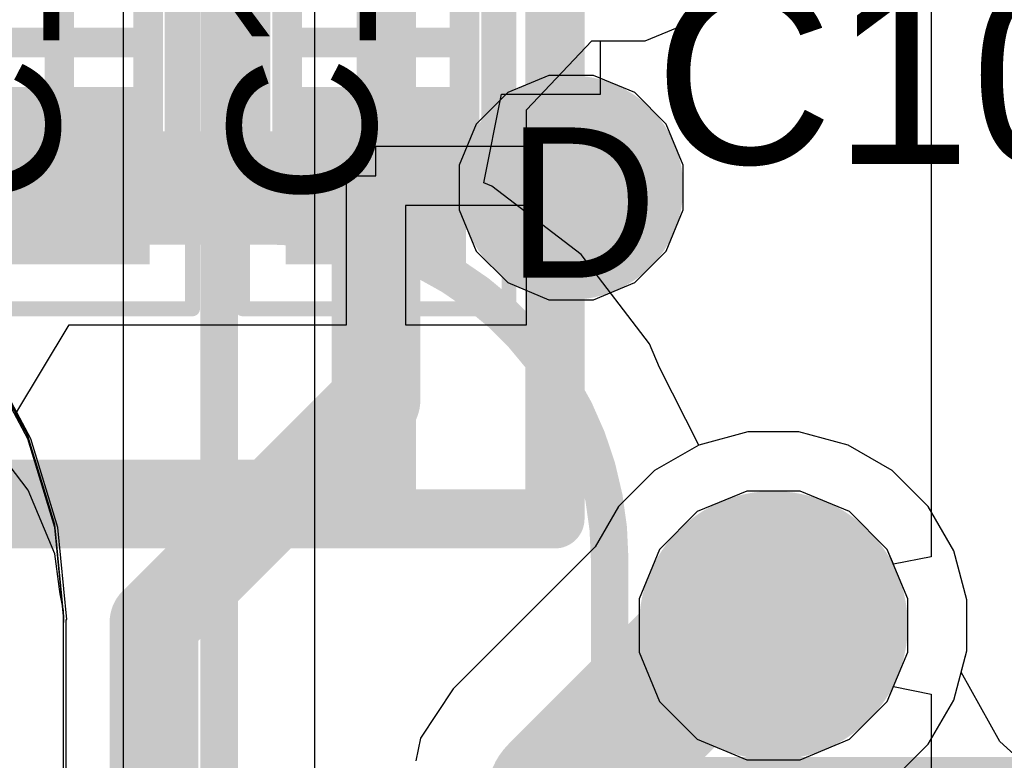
# Model space of a CAD drawing. Header units: inches. Extents: x -6 to 11.2, y -2.2 to 8.3.
# Tile 72 of 256: x 1.5274 to 1.6584, y 1.0647 to 1.1633. Entities that reach past the tile are written whole.
import ezdxf

# ---------------------------------------------------------------- set-up
doc = ezdxf.new("R2010")
doc.units = ezdxf.units.IN
doc.header["$MEASUREMENT"] = 0
for name, color, linetype in [('Board Layer Stack Bottom Overlay', 54, 'Continuous'), ('Bottom Assembly', 56, 'Continuous'), ('Bottom Comp Body -Top13)-Comp Body -Bot14)', 56, 'Continuous'), ('Bottom Courtyard -Top15)-Courtyard -Bot16)', 56, 'Continuous'), ('Drill Drawing', 1, 'Continuous'), ('Layer  6- Inner', 156, 'Continuous'), ('Layer 1- Top', 1, 'Continuous'), ('Layer 2- GND', 16, 'Continuous'), ('Layer 3- Inner', 16, 'Continuous'), ('Layer 4- Inner', 76, 'Continuous'), ('Layer 5- Inner', 90, 'Continuous'), ('Layer 7- PWR', 76, 'Continuous'), ('Layer 8- Bottom', 5, 'Continuous'), ('Top Comp Body -Top13)-Comp Body -Bot14)', 56, 'Continuous'), ('Top Comp Outline -Top11)-Comp Outline -Bot12)', 56, 'Continuous'), ('Top Courtyard -Top15)-Courtyard -Bot16)', 56, 'Continuous'), ('Top Designator', 56, 'Continuous'), ('Top Overlay', 2, 'Continuous'), ('Top Paste', 8, 'Continuous'), ('Top Solder', 216, 'Continuous'), ('Via Holes', 16, 'Continuous')]:
    doc.layers.add(name, color=color, linetype=linetype)
doc.styles.add('Arial', font='txt', dxfattribs={"height": 0.2})

# ---------------------------------------------------------------- blocks, each defined once
blk = doc.blocks.new('CAPC1005X06_F_124')
at = {"layer": 'Layer 1- Top'}
for points in [[(-0.02756, 0.01004), (-0.00787, 0.01004), (-0.00787, -0.01004), (-0.02756, -0.01004)], [(0.00787, 0.01004), (0.02756, 0.01004), (0.02756, -0.01004), (0.00787, -0.01004)]]:
    blk.add_hatch(color=7, dxfattribs=at).paths.add_polyline_path(points)
at = {"layer": 'Top Paste'}
for points in [[(-0.02756, 0.01004), (-0.00787, 0.01004), (-0.00787, -0.01004), (-0.02756, -0.01004)], [(0.00787, 0.01004), (0.02756, 0.01004), (0.02756, -0.01004), (0.00787, -0.01004)]]:
    blk.add_hatch(color=8, dxfattribs=at).paths.add_polyline_path(points)
at = {"layer": 'Top Solder'}
for points in [[(-0.02953, 0.01201), (-0.00591, 0.01201), (-0.00591, -0.01201), (-0.02953, -0.01201)], [(0.00591, 0.01201), (0.02953, 0.01201), (0.02953, -0.01201), (0.00591, -0.01201)]]:
    blk.add_hatch(color=216, dxfattribs=at).paths.add_polyline_path(points)
at = {"layer": 'Top Comp Outline -Top11)-Comp Outline -Bot12)'}
for points in [[(-0.02165, 0.01181, 0.00394, 0.00394, 0), (-0.02165, -0.01181, 0.00394, 0.00394, 0)], [(-0.02165, 0.01181, 0.00394, 0.00394, 0), (0.02165, 0.01181, 0.00394, 0.00394, 0)], [(0.02165, 0.01181, 0.00394, 0.00394, 0), (0.02165, -0.01181, 0.00394, 0.00394, 0)], [(-0.02165, -0.01181, 0.00394, 0.00394, 0), (0.02165, -0.01181, 0.00394, 0.00394, 0)]]:
    blk.add_lwpolyline(points, format="xyseb", dxfattribs=at)
for points in [[(-0.02264, 0.01181, 0.00197, 0.00197, 1), (-0.02067, 0.01181, 0.00197, 0.00197, 1)], [(-0.02264, 0.01181, 0.00197, 0.00197, 1), (-0.02067, 0.01181, 0.00197, 0.00197, 1)], [(0.02067, 0.01181, 0.00197, 0.00197, 1), (0.02264, 0.01181, 0.00197, 0.00197, 1)], [(0.02067, 0.01181, 0.00197, 0.00197, 1), (0.02264, 0.01181, 0.00197, 0.00197, 1)], [(-0.02264, -0.01181, 0.00197, 0.00197, 1), (-0.02067, -0.01181, 0.00197, 0.00197, 1)], [(-0.02264, -0.01181, 0.00197, 0.00197, 1), (-0.02067, -0.01181, 0.00197, 0.00197, 1)], [(0.02067, -0.01181, 0.00197, 0.00197, 1), (0.02264, -0.01181, 0.00197, 0.00197, 1)], [(0.02067, -0.01181, 0.00197, 0.00197, 1), (0.02264, -0.01181, 0.00197, 0.00197, 1)]]:
    blk.add_lwpolyline(points, format="xyseb", close=True, dxfattribs=at)
at = {"layer": 'Top Courtyard -Top15)-Courtyard -Bot16)'}
for points in [[(-0.03543, 0.01772, 0.00197, 0.00197, 0), (0.03543, 0.01772, 0.00197, 0.00197, 0)], [(-0.03543, 0.01772, 0.00197, 0.00197, 0), (-0.03543, -0.01772, 0.00197, 0.00197, 0)], [(0.03543, 0.01772, 0.00197, 0.00197, 0), (0.03543, -0.01772, 0.00197, 0.00197, 0)], [(0, 0.01181, 0.00394, 0.00394, 0), (0, -0.01181, 0.00394, 0.00394, 0)], [(-0.01181, 0, 0.00394, 0.00394, 0), (0.01181, 0, 0.00394, 0.00394, 0)], [(-0.03543, -0.01772, 0.00197, 0.00197, 0), (0.03543, -0.01772, 0.00197, 0.00197, 0)]]:
    blk.add_lwpolyline(points, format="xyseb", dxfattribs=at)
for points in [[(-0.03593, 0.01772, 0.000984, 0.000984, 1), (-0.03494, 0.01772, 0.000984, 0.000984, 1)], [(-0.03593, 0.01772, 0.000984, 0.000984, 1), (-0.03494, 0.01772, 0.000984, 0.000984, 1)], [(0.03494, 0.01772, 0.000984, 0.000984, 1), (0.03593, 0.01772, 0.000984, 0.000984, 1)], [(0.03494, 0.01772, 0.000984, 0.000984, 1), (0.03593, 0.01772, 0.000984, 0.000984, 1)], [(-0.00098, 0.01181, 0.00197, 0.00197, 1), (0.00098, 0.01181, 0.00197, 0.00197, 1)], [(-0.0128, 0, 0.00197, 0.00197, 1), (-0.01083, 0, 0.00197, 0.00197, 1)], [(0.01083, 0, 0.00197, 0.00197, 1), (0.0128, 0, 0.00197, 0.00197, 1)], [(-0.00098, -0.01181, 0.00197, 0.00197, 1), (0.00098, -0.01181, 0.00197, 0.00197, 1)], [(-0.03593, -0.01772, 0.000984, 0.000984, 1), (-0.03494, -0.01772, 0.000984, 0.000984, 1)], [(-0.03593, -0.01772, 0.000984, 0.000984, 1), (-0.03494, -0.01772, 0.000984, 0.000984, 1)], [(0.03494, -0.01772, 0.000984, 0.000984, 1), (0.03593, -0.01772, 0.000984, 0.000984, 1)], [(0.03494, -0.01772, 0.000984, 0.000984, 1), (0.03593, -0.01772, 0.000984, 0.000984, 1)]]:
    blk.add_lwpolyline(points, format="xyseb", close=True, dxfattribs=at)
at = {"layer": 'Top Overlay'}
for points in [[(-0.02037, 0.016, 0.00394, 0.00394, 0), (0.019, 0.016, 0.00394, 0.00394, 0)], [(-0.02037, -0.016, 0.00394, 0.00394, 0), (0.019, -0.016, 0.00394, 0.00394, 0)]]:
    blk.add_lwpolyline(points, format="xyseb", dxfattribs=at)
for points in [[(-0.02135, 0.016, 0.00197, 0.00197, 1), (-0.01939, 0.016, 0.00197, 0.00197, 1)], [(0.01802, 0.016, 0.00197, 0.00197, 1), (0.01998, 0.016, 0.00197, 0.00197, 1)], [(-0.02135, -0.016, 0.00197, 0.00197, 1), (-0.01939, -0.016, 0.00197, 0.00197, 1)], [(0.01802, -0.016, 0.00197, 0.00197, 1), (0.01998, -0.016, 0.00197, 0.00197, 1)]]:
    blk.add_lwpolyline(points, format="xyseb", close=True, dxfattribs=at)
at = {"layer": 'Top Designator', "style": 'Arial'}
blk.add_text('C1001', height=0.019685, dxfattribs=at).set_placement((-0.02165, 0))
blk = doc.blocks.new('FP_HX2326FNL_MFG_B_190')
at = {"layer": 'Board Layer Stack Bottom Overlay'}
for points in [[(0.25256, 0.1815, 0.00787, 0.00787, 0), (0.20472, 0.1815, 0.00787, 0.00787, 0)], [(0.25256, -0.1815, 0.00787, 0.00787, 0), (0.25256, 0.1815, 0.00787, 0.00787, 0)]]:
    blk.add_lwpolyline(points, format="xyseb", dxfattribs=at)
for points in [[(0.20276, 0.1815, 0.00394, 0.00394, 1), (0.20669, 0.1815, 0.00394, 0.00394, 1)], [(0.25059, 0.1815, 0.00394, 0.00394, 1), (0.25453, 0.1815, 0.00394, 0.00394, 1)], [(0.25059, 0.1815, 0.00394, 0.00394, 1), (0.25453, 0.1815, 0.00394, 0.00394, 1)]]:
    blk.add_lwpolyline(points, format="xyseb", close=True, dxfattribs=at)
at = {"layer": 'Bottom Assembly'}
for points in [[(0.2565, 0.20394, 0.00787, 0.00787, 0), (-0.2565, 0.20394, 0.00787, 0.00787, 0)], [(0.2565, -0.20394, 0.00787, 0.00787, 0), (0.2565, 0.20394, 0.00787, 0.00787, 0)]]:
    blk.add_lwpolyline(points, format="xyseb", dxfattribs=at)
blk.add_lwpolyline([(0.25453, 0.20394, 0.00394, 0.00394, 1), (0.25846, 0.20394, 0.00394, 0.00394, 1)], format="xyseb", close=True, dxfattribs=at)
blk.add_lwpolyline([(0.25453, 0.20394, 0.00394, 0.00394, 1), (0.25846, 0.20394, 0.00394, 0.00394, 1)], format="xyseb", close=True, dxfattribs=at)
at = {"layer": 'Bottom Comp Body -Top13)-Comp Body -Bot14)'}
for points in [[(0.25256, 0.1815, 0.00787, 0.00787, 0), (-0.25256, 0.1815, 0.00787, 0.00787, 0)], [(0.25256, -0.1815, 0.00787, 0.00787, 0), (0.25256, 0.1815, 0.00787, 0.00787, 0)]]:
    blk.add_lwpolyline(points, format="xyseb", dxfattribs=at)
blk.add_lwpolyline([(0.25059, 0.1815, 0.00394, 0.00394, 1), (0.25453, 0.1815, 0.00394, 0.00394, 1)], format="xyseb", close=True, dxfattribs=at)
blk.add_lwpolyline([(0.25059, 0.1815, 0.00394, 0.00394, 1), (0.25453, 0.1815, 0.00394, 0.00394, 1)], format="xyseb", close=True, dxfattribs=at)
at = {"layer": 'Bottom Courtyard -Top15)-Courtyard -Bot16)'}
for points in [[(0.2565, 0.20394, 0.00787, 0.00787, 0), (-0.2565, 0.20394, 0.00787, 0.00787, 0)], [(0.2565, -0.20394, 0.00787, 0.00787, 0), (0.2565, 0.20394, 0.00787, 0.00787, 0)]]:
    blk.add_lwpolyline(points, format="xyseb", dxfattribs=at)
blk.add_lwpolyline([(0.25453, 0.20394, 0.00394, 0.00394, 1), (0.25846, 0.20394, 0.00394, 0.00394, 1)], format="xyseb", close=True, dxfattribs=at)
blk.add_lwpolyline([(0.25453, 0.20394, 0.00394, 0.00394, 1), (0.25846, 0.20394, 0.00394, 0.00394, 1)], format="xyseb", close=True, dxfattribs=at)
blk = doc.blocks.new('L15003_CAP_M_____372')
at = {"layer": 'Layer 1- Top'}
for points in [[(-0.05546, 0.02), (-0.01146, 0.02), (-0.01146, -0.02), (-0.05546, -0.02)], [(0.01146, 0.02), (0.05546, 0.02), (0.05546, -0.02), (0.01146, -0.02)]]:
    blk.add_hatch(color=7, dxfattribs=at).paths.add_polyline_path(points)
at = {"layer": 'Top Paste'}
for points in [[(-0.05546, 0.02), (-0.01146, 0.02), (-0.01146, -0.02), (-0.05546, -0.02)], [(0.01146, 0.02), (0.05546, 0.02), (0.05546, -0.02), (0.01146, -0.02)]]:
    blk.add_hatch(color=8, dxfattribs=at).paths.add_polyline_path(points)
at = {"layer": 'Top Solder'}
for points in [[(-0.05743, 0.02197), (-0.0095, 0.02197), (-0.0095, -0.02197), (-0.05743, -0.02197)], [(0.0095, 0.02197), (0.05743, 0.02197), (0.05743, -0.02197), (0.0095, -0.02197)]]:
    blk.add_hatch(color=216, dxfattribs=at).paths.add_polyline_path(points)
at = {"layer": 'Top Comp Body -Top13)-Comp Body -Bot14)'}
for points in [[(-0.03445, -0.0189, 0.00394, 0.00394, 0), (-0.03445, 0.01889, 0.00394, 0.00394, 0)], [(-0.03445, 0.01889, 0.00394, 0.00394, 0), (0.03445, 0.01889, 0.00394, 0.00394, 0)], [(0.03445, -0.0189, 0.00394, 0.00394, 0), (0.03445, 0.01889, 0.00394, 0.00394, 0)], [(-0.03445, -0.0189, 0.00394, 0.00394, 0), (0.03445, -0.0189, 0.00394, 0.00394, 0)]]:
    blk.add_lwpolyline(points, format="xyseb", dxfattribs=at)
for points in [[(-0.03544, 0.01889, 0.00197, 0.00197, 1), (-0.03347, 0.01889, 0.00197, 0.00197, 1)], [(-0.03544, 0.01889, 0.00197, 0.00197, 1), (-0.03347, 0.01889, 0.00197, 0.00197, 1)], [(0.03346, 0.01889, 0.00197, 0.00197, 1), (0.03543, 0.01889, 0.00197, 0.00197, 1)], [(0.03346, 0.01889, 0.00197, 0.00197, 1), (0.03543, 0.01889, 0.00197, 0.00197, 1)], [(-0.03544, -0.0189, 0.00197, 0.00197, 1), (-0.03347, -0.0189, 0.00197, 0.00197, 1)], [(-0.03544, -0.0189, 0.00197, 0.00197, 1), (-0.03347, -0.0189, 0.00197, 0.00197, 1)], [(0.03346, -0.0189, 0.00197, 0.00197, 1), (0.03543, -0.0189, 0.00197, 0.00197, 1)], [(0.03346, -0.0189, 0.00197, 0.00197, 1), (0.03543, -0.0189, 0.00197, 0.00197, 1)]]:
    blk.add_lwpolyline(points, format="xyseb", close=True, dxfattribs=at)
at = {"layer": 'Top Comp Outline -Top11)-Comp Outline -Bot12)'}
for points in [[(-0.04449, 0.02205, 0.00394, 0.00394, 0), (0.04449, 0.02205, 0.00394, 0.00394, 0)], [(-0.04449, -0.02205, 0.00394, 0.00394, 0), (-0.04449, 0.02205, 0.00394, 0.00394, 0)], [(0.04449, -0.02205, 0.00394, 0.00394, 0), (0.04449, 0.02205, 0.00394, 0.00394, 0)], [(-0.04449, -0.02205, 0.00394, 0.00394, 0), (0.04449, -0.02205, 0.00394, 0.00394, 0)]]:
    blk.add_lwpolyline(points, format="xyseb", dxfattribs=at)
for points in [[(-0.04547, 0.02205, 0.00197, 0.00197, 1), (-0.0435, 0.02205, 0.00197, 0.00197, 1)], [(-0.04547, 0.02205, 0.00197, 0.00197, 1), (-0.0435, 0.02205, 0.00197, 0.00197, 1)], [(0.0435, 0.02205, 0.00197, 0.00197, 1), (0.04547, 0.02205, 0.00197, 0.00197, 1)], [(0.0435, 0.02205, 0.00197, 0.00197, 1), (0.04547, 0.02205, 0.00197, 0.00197, 1)], [(-0.04547, -0.02205, 0.00197, 0.00197, 1), (-0.0435, -0.02205, 0.00197, 0.00197, 1)], [(-0.04547, -0.02205, 0.00197, 0.00197, 1), (-0.0435, -0.02205, 0.00197, 0.00197, 1)], [(0.0435, -0.02205, 0.00197, 0.00197, 1), (0.04547, -0.02205, 0.00197, 0.00197, 1)], [(0.0435, -0.02205, 0.00197, 0.00197, 1), (0.04547, -0.02205, 0.00197, 0.00197, 1)]]:
    blk.add_lwpolyline(points, format="xyseb", close=True, dxfattribs=at)
at = {"layer": 'Top Courtyard -Top15)-Courtyard -Bot16)'}
for points in [[(-0.04724, 0.0248, 0.00197, 0.00197, 0), (0.04724, 0.0248, 0.00197, 0.00197, 0)], [(-0.04724, -0.0248, 0.00197, 0.00197, 0), (-0.04724, 0.0248, 0.00197, 0.00197, 0)], [(0.04724, -0.0248, 0.00197, 0.00197, 0), (0.04724, 0.0248, 0.00197, 0.00197, 0)], [(0, -0.0189, 0.00394, 0.00394, 0), (0, 0.0189, 0.00394, 0.00394, 0)], [(-0.0189, 0, 0.00394, 0.00394, 0), (0.0189, 0, 0.00394, 0.00394, 0)], [(-0.04724, -0.0248, 0.00197, 0.00197, 0), (0.04724, -0.0248, 0.00197, 0.00197, 0)]]:
    blk.add_lwpolyline(points, format="xyseb", dxfattribs=at)
for points in [[(-0.04774, 0.0248, 0.000984, 0.000984, 1), (-0.04675, 0.0248, 0.000984, 0.000984, 1)], [(-0.04774, 0.0248, 0.000984, 0.000984, 1), (-0.04675, 0.0248, 0.000984, 0.000984, 1)], [(0.04675, 0.0248, 0.000984, 0.000984, 1), (0.04774, 0.0248, 0.000984, 0.000984, 1)], [(0.04675, 0.0248, 0.000984, 0.000984, 1), (0.04774, 0.0248, 0.000984, 0.000984, 1)], [(-0.00098, 0.0189, 0.00197, 0.00197, 1), (0.00098, 0.0189, 0.00197, 0.00197, 1)], [(-0.01988, 0, 0.00197, 0.00197, 1), (-0.01791, 0, 0.00197, 0.00197, 1)], [(0.01791, 0, 0.00197, 0.00197, 1), (0.01988, 0, 0.00197, 0.00197, 1)], [(-0.00098, -0.0189, 0.00197, 0.00197, 1), (0.00098, -0.0189, 0.00197, 0.00197, 1)], [(-0.04774, -0.0248, 0.000984, 0.000984, 1), (-0.04675, -0.0248, 0.000984, 0.000984, 1)], [(-0.04774, -0.0248, 0.000984, 0.000984, 1), (-0.04675, -0.0248, 0.000984, 0.000984, 1)], [(0.04675, -0.0248, 0.000984, 0.000984, 1), (0.04774, -0.0248, 0.000984, 0.000984, 1)], [(0.04675, -0.0248, 0.000984, 0.000984, 1), (0.04774, -0.0248, 0.000984, 0.000984, 1)]]:
    blk.add_lwpolyline(points, format="xyseb", close=True, dxfattribs=at)
at = {"layer": 'Top Overlay'}
for points in [[(-0.03346, 0.02756, 0.00591, 0.00591, 0), (0.03346, 0.02756, 0.00591, 0.00591, 0)], [(-0.03346, -0.02756, 0.00591, 0.00591, 0), (0.03346, -0.02756, 0.00591, 0.00591, 0)]]:
    blk.add_lwpolyline(points, format="xyseb", dxfattribs=at)
for points in [[(-0.03494, 0.02756, 0.00295, 0.00295, 1), (-0.03199, 0.02756, 0.00295, 0.00295, 1)], [(0.03199, 0.02756, 0.00295, 0.00295, 1), (0.03494, 0.02756, 0.00295, 0.00295, 1)], [(-0.03494, -0.02756, 0.00295, 0.00295, 1), (-0.03199, -0.02756, 0.00295, 0.00295, 1)], [(0.03199, -0.02756, 0.00295, 0.00295, 1), (0.03494, -0.02756, 0.00295, 0.00295, 1)]]:
    blk.add_lwpolyline(points, format="xyseb", close=True, dxfattribs=at)
at = {"layer": 'Top Comp Outline -Top11)-Comp Outline -Bot12)', "style": 'Arial'}
blk.add_text('C1032', height=0.019685, rotation=360, dxfattribs=at).set_placement((-0.04428, -0.00984))
blk = doc.blocks.new('CAPC1005X06_F_397')
at = {"layer": 'Layer 1- Top'}
for points in [[(-0.02756, 0.01004), (-0.00787, 0.01004), (-0.00787, -0.01004), (-0.02756, -0.01004)], [(0.00787, 0.01004), (0.02756, 0.01004), (0.02756, -0.01004), (0.00787, -0.01004)]]:
    blk.add_hatch(color=7, dxfattribs=at).paths.add_polyline_path(points)
at = {"layer": 'Top Paste'}
for points in [[(-0.02756, 0.01004), (-0.00787, 0.01004), (-0.00787, -0.01004), (-0.02756, -0.01004)], [(0.00787, 0.01004), (0.02756, 0.01004), (0.02756, -0.01004), (0.00787, -0.01004)]]:
    blk.add_hatch(color=8, dxfattribs=at).paths.add_polyline_path(points)
at = {"layer": 'Top Solder'}
for points in [[(-0.02953, 0.01201), (-0.00591, 0.01201), (-0.00591, -0.01201), (-0.02953, -0.01201)], [(0.00591, 0.01201), (0.02953, 0.01201), (0.02953, -0.01201), (0.00591, -0.01201)]]:
    blk.add_hatch(color=216, dxfattribs=at).paths.add_polyline_path(points)
at = {"layer": 'Top Comp Outline -Top11)-Comp Outline -Bot12)'}
for points in [[(-0.02165, 0.01181, 0.00394, 0.00394, 0), (-0.02165, -0.01181, 0.00394, 0.00394, 0)], [(-0.02165, 0.01181, 0.00394, 0.00394, 0), (0.02165, 0.01181, 0.00394, 0.00394, 0)], [(0.02165, 0.01181, 0.00394, 0.00394, 0), (0.02165, -0.01181, 0.00394, 0.00394, 0)], [(-0.02165, -0.01181, 0.00394, 0.00394, 0), (0.02165, -0.01181, 0.00394, 0.00394, 0)]]:
    blk.add_lwpolyline(points, format="xyseb", dxfattribs=at)
for points in [[(-0.02264, 0.01181, 0.00197, 0.00197, 1), (-0.02067, 0.01181, 0.00197, 0.00197, 1)], [(-0.02264, 0.01181, 0.00197, 0.00197, 1), (-0.02067, 0.01181, 0.00197, 0.00197, 1)], [(0.02067, 0.01181, 0.00197, 0.00197, 1), (0.02264, 0.01181, 0.00197, 0.00197, 1)], [(0.02067, 0.01181, 0.00197, 0.00197, 1), (0.02264, 0.01181, 0.00197, 0.00197, 1)], [(-0.02264, -0.01181, 0.00197, 0.00197, 1), (-0.02067, -0.01181, 0.00197, 0.00197, 1)], [(-0.02264, -0.01181, 0.00197, 0.00197, 1), (-0.02067, -0.01181, 0.00197, 0.00197, 1)], [(0.02067, -0.01181, 0.00197, 0.00197, 1), (0.02264, -0.01181, 0.00197, 0.00197, 1)], [(0.02067, -0.01181, 0.00197, 0.00197, 1), (0.02264, -0.01181, 0.00197, 0.00197, 1)]]:
    blk.add_lwpolyline(points, format="xyseb", close=True, dxfattribs=at)
at = {"layer": 'Top Courtyard -Top15)-Courtyard -Bot16)'}
for points in [[(-0.03543, 0.01772, 0.00197, 0.00197, 0), (0.03543, 0.01772, 0.00197, 0.00197, 0)], [(-0.03543, 0.01772, 0.00197, 0.00197, 0), (-0.03543, -0.01772, 0.00197, 0.00197, 0)], [(0.03543, 0.01772, 0.00197, 0.00197, 0), (0.03543, -0.01772, 0.00197, 0.00197, 0)], [(0, 0.01181, 0.00394, 0.00394, 0), (0, -0.01181, 0.00394, 0.00394, 0)], [(-0.01181, 0, 0.00394, 0.00394, 0), (0.01181, 0, 0.00394, 0.00394, 0)], [(-0.03543, -0.01772, 0.00197, 0.00197, 0), (0.03543, -0.01772, 0.00197, 0.00197, 0)]]:
    blk.add_lwpolyline(points, format="xyseb", dxfattribs=at)
for points in [[(-0.03593, 0.01772, 0.000984, 0.000984, 1), (-0.03494, 0.01772, 0.000984, 0.000984, 1)], [(-0.03593, 0.01772, 0.000984, 0.000984, 1), (-0.03494, 0.01772, 0.000984, 0.000984, 1)], [(0.03494, 0.01772, 0.000984, 0.000984, 1), (0.03593, 0.01772, 0.000984, 0.000984, 1)], [(0.03494, 0.01772, 0.000984, 0.000984, 1), (0.03593, 0.01772, 0.000984, 0.000984, 1)], [(-0.00098, 0.01181, 0.00197, 0.00197, 1), (0.00098, 0.01181, 0.00197, 0.00197, 1)], [(-0.0128, 0, 0.00197, 0.00197, 1), (-0.01083, 0, 0.00197, 0.00197, 1)], [(0.01083, 0, 0.00197, 0.00197, 1), (0.0128, 0, 0.00197, 0.00197, 1)], [(-0.00098, -0.01181, 0.00197, 0.00197, 1), (0.00098, -0.01181, 0.00197, 0.00197, 1)], [(-0.03593, -0.01772, 0.000984, 0.000984, 1), (-0.03494, -0.01772, 0.000984, 0.000984, 1)], [(-0.03593, -0.01772, 0.000984, 0.000984, 1), (-0.03494, -0.01772, 0.000984, 0.000984, 1)], [(0.03494, -0.01772, 0.000984, 0.000984, 1), (0.03593, -0.01772, 0.000984, 0.000984, 1)], [(0.03494, -0.01772, 0.000984, 0.000984, 1), (0.03593, -0.01772, 0.000984, 0.000984, 1)]]:
    blk.add_lwpolyline(points, format="xyseb", close=True, dxfattribs=at)
at = {"layer": 'Top Overlay'}
for points in [[(-0.02037, 0.016, 0.00394, 0.00394, 0), (0.019, 0.016, 0.00394, 0.00394, 0)], [(-0.02037, -0.016, 0.00394, 0.00394, 0), (0.019, -0.016, 0.00394, 0.00394, 0)]]:
    blk.add_lwpolyline(points, format="xyseb", dxfattribs=at)
for points in [[(-0.02135, 0.016, 0.00197, 0.00197, 1), (-0.01939, 0.016, 0.00197, 0.00197, 1)], [(0.01802, 0.016, 0.00197, 0.00197, 1), (0.01998, 0.016, 0.00197, 0.00197, 1)], [(-0.02135, -0.016, 0.00197, 0.00197, 1), (-0.01939, -0.016, 0.00197, 0.00197, 1)], [(0.01802, -0.016, 0.00197, 0.00197, 1), (0.01998, -0.016, 0.00197, 0.00197, 1)]]:
    blk.add_lwpolyline(points, format="xyseb", close=True, dxfattribs=at)
at = {"layer": 'Top Designator', "style": 'Arial'}
blk.add_text('C1006', height=0.019685, dxfattribs=at).set_placement((-0.02165, 0))

msp = doc.modelspace()

# ---------------------------------------------------------------- hatches: boundary and pattern name
at = {"layer": 'Layer  6- Inner'}
h = msp.add_hatch(color=7, dxfattribs=at)
edge = h.paths.add_edge_path()
edge.add_arc((1.6277, 1.08268), 0.01575, 0, 360)
at = {"layer": 'Layer 1- Top'}
h = msp.add_hatch(color=7, dxfattribs=at)
edge = h.paths.add_edge_path()
edge.add_arc((1.60079, 1.14094), 0.00984, 0, 360)
h = msp.add_hatch(color=7, dxfattribs=at)
edge = h.paths.add_edge_path()
edge.add_arc((1.6277, 1.08268), 0.01575, 0, 360)
at = {"layer": 'Layer 2- GND'}
h = msp.add_hatch(color=7, dxfattribs=at)
edge = h.paths.add_edge_path()
edge.add_arc((1.6277, 1.08268), 0.01787, 0, 360)
at = {"layer": 'Layer 3- Inner'}
h = msp.add_hatch(color=7, dxfattribs=at)
edge = h.paths.add_edge_path()
edge.add_arc((1.60079, 1.14094), 0.00984, 0, 360)
at = {"layer": 'Layer 5- Inner'}
h = msp.add_hatch(color=7, dxfattribs=at)
edge = h.paths.add_edge_path()
edge.add_arc((1.60079, 1.14094), 0.00984, 0, 360)
at = {"layer": 'Layer 7- PWR'}
h = msp.add_hatch(color=7, dxfattribs=at)
edge = h.paths.add_edge_path()
edge.add_arc((1.60079, 1.14094), 0.01492, 0, 360)
at = {"layer": 'Layer 8- Bottom'}
h = msp.add_hatch(color=7, dxfattribs=at)
edge = h.paths.add_edge_path()
edge.add_arc((1.60079, 1.14094), 0.00984, 0, 360)
h = msp.add_hatch(color=7, dxfattribs=at)
edge = h.paths.add_edge_path()
edge.add_arc((1.6277, 1.08268), 0.01575, 0, 360)
at = {"layer": 'Via Holes'}
h = msp.add_hatch(color=7, dxfattribs=at)
edge = h.paths.add_edge_path()
edge.add_arc((1.60079, 1.14094), 0.00492, 0, 360)
h = msp.add_hatch(color=7, dxfattribs=at)
edge = h.paths.add_edge_path()
edge.add_arc((1.6277, 1.08268), 0.00787, 0, 360)

# ---------------------------------------------------------------- linework, layer by layer
at = {"layer": 'Drill Drawing'}
for points in [[(1.6177, 1.08768, 0.002, 0.002, 0), (1.6177, 1.09268, 0.002, 0.002, 0)], [(1.6177, 1.09268, 0.002, 0.002, 0), (1.6227, 1.09268, 0.002, 0.002, 0)], [(1.6227, 1.09268, 0.002, 0.002, 0), (1.6277, 1.08768, 0.002, 0.002, 0)], [(1.6277, 1.08768, 0.002, 0.002, 0), (1.6327, 1.09268, 0.002, 0.002, 0)], [(1.6327, 1.09268, 0.002, 0.002, 0), (1.6377, 1.09268, 0.002, 0.002, 0)], [(1.6377, 1.08768, 0.002, 0.002, 0), (1.6377, 1.09268, 0.002, 0.002, 0)], [(1.6217, 1.08568, 0.002, 0.002, 0), (1.6217, 1.08868, 0.002, 0.002, 0)], [(1.6217, 1.08868, 0.002, 0.002, 0), (1.6247, 1.08868, 0.002, 0.002, 0)], [(1.6247, 1.08868, 0.002, 0.002, 0), (1.6277, 1.08568, 0.002, 0.002, 0)], [(1.6277, 1.08568, 0.002, 0.002, 0), (1.6307, 1.08868, 0.002, 0.002, 0)], [(1.6307, 1.08868, 0.002, 0.002, 0), (1.6337, 1.08868, 0.002, 0.002, 0)], [(1.6337, 1.08568, 0.002, 0.002, 0), (1.6337, 1.08868, 0.002, 0.002, 0)], [(1.6177, 1.08768, 0.002, 0.002, 0), (1.6227, 1.08268, 0.002, 0.002, 0)], [(1.6327, 1.08268, 0.002, 0.002, 0), (1.6377, 1.08768, 0.002, 0.002, 0)], [(1.6217, 1.08568, 0.002, 0.002, 0), (1.6247, 1.08268, 0.002, 0.002, 0)], [(1.6307, 1.08268, 0.002, 0.002, 0), (1.6337, 1.08568, 0.002, 0.002, 0)], [(1.6177, 1.07768, 0.002, 0.002, 0), (1.6227, 1.08268, 0.002, 0.002, 0)], [(1.6217, 1.07968, 0.002, 0.002, 0), (1.6247, 1.08268, 0.002, 0.002, 0)], [(1.6307, 1.08268, 0.002, 0.002, 0), (1.6337, 1.07968, 0.002, 0.002, 0)], [(1.6327, 1.08268, 0.002, 0.002, 0), (1.6377, 1.07768, 0.002, 0.002, 0)], [(1.6217, 1.07668, 0.002, 0.002, 0), (1.6217, 1.07968, 0.002, 0.002, 0)], [(1.6247, 1.07668, 0.002, 0.002, 0), (1.6277, 1.07968, 0.002, 0.002, 0)], [(1.6277, 1.07968, 0.002, 0.002, 0), (1.6307, 1.07668, 0.002, 0.002, 0)], [(1.6337, 1.07668, 0.002, 0.002, 0), (1.6337, 1.07968, 0.002, 0.002, 0)], [(1.6177, 1.07268, 0.002, 0.002, 0), (1.6177, 1.07768, 0.002, 0.002, 0)], [(1.6227, 1.07268, 0.002, 0.002, 0), (1.6277, 1.07768, 0.002, 0.002, 0)], [(1.6277, 1.07768, 0.002, 0.002, 0), (1.6327, 1.07268, 0.002, 0.002, 0)], [(1.6377, 1.07268, 0.002, 0.002, 0), (1.6377, 1.07768, 0.002, 0.002, 0)], [(1.6217, 1.07668, 0.002, 0.002, 0), (1.6247, 1.07668, 0.002, 0.002, 0)], [(1.6307, 1.07668, 0.002, 0.002, 0), (1.6337, 1.07668, 0.002, 0.002, 0)], [(1.6177, 1.07268, 0.002, 0.002, 0), (1.6227, 1.07268, 0.002, 0.002, 0)], [(1.6327, 1.07268, 0.002, 0.002, 0), (1.6377, 1.07268, 0.002, 0.002, 0)]]:
    msp.add_lwpolyline(points, format="xyseb", dxfattribs=at)
for points in [[(1.6172, 1.09268, 0.001, 0.001, 1), (1.6182, 1.09268, 0.001, 0.001, 1)], [(1.6172, 1.09268, 0.001, 0.001, 1), (1.6182, 1.09268, 0.001, 0.001, 1)], [(1.6222, 1.09268, 0.001, 0.001, 1), (1.6232, 1.09268, 0.001, 0.001, 1)], [(1.6222, 1.09268, 0.001, 0.001, 1), (1.6232, 1.09268, 0.001, 0.001, 1)], [(1.6322, 1.09268, 0.001, 0.001, 1), (1.6332, 1.09268, 0.001, 0.001, 1)], [(1.6322, 1.09268, 0.001, 0.001, 1), (1.6332, 1.09268, 0.001, 0.001, 1)], [(1.6372, 1.09268, 0.001, 0.001, 1), (1.6382, 1.09268, 0.001, 0.001, 1)], [(1.6372, 1.09268, 0.001, 0.001, 1), (1.6382, 1.09268, 0.001, 0.001, 1)], [(1.6212, 1.08868, 0.001, 0.001, 1), (1.6222, 1.08868, 0.001, 0.001, 1)], [(1.6212, 1.08868, 0.001, 0.001, 1), (1.6222, 1.08868, 0.001, 0.001, 1)], [(1.6242, 1.08868, 0.001, 0.001, 1), (1.6252, 1.08868, 0.001, 0.001, 1)], [(1.6242, 1.08868, 0.001, 0.001, 1), (1.6252, 1.08868, 0.001, 0.001, 1)], [(1.6302, 1.08868, 0.001, 0.001, 1), (1.6312, 1.08868, 0.001, 0.001, 1)], [(1.6302, 1.08868, 0.001, 0.001, 1), (1.6312, 1.08868, 0.001, 0.001, 1)], [(1.6332, 1.08868, 0.001, 0.001, 1), (1.6342, 1.08868, 0.001, 0.001, 1)], [(1.6332, 1.08868, 0.001, 0.001, 1), (1.6342, 1.08868, 0.001, 0.001, 1)], [(1.6172, 1.08768, 0.001, 0.001, 1), (1.6182, 1.08768, 0.001, 0.001, 1)], [(1.6172, 1.08768, 0.001, 0.001, 1), (1.6182, 1.08768, 0.001, 0.001, 1)], [(1.6272, 1.08768, 0.001, 0.001, 1), (1.6282, 1.08768, 0.001, 0.001, 1)], [(1.6272, 1.08768, 0.001, 0.001, 1), (1.6282, 1.08768, 0.001, 0.001, 1)], [(1.6372, 1.08768, 0.001, 0.001, 1), (1.6382, 1.08768, 0.001, 0.001, 1)], [(1.6372, 1.08768, 0.001, 0.001, 1), (1.6382, 1.08768, 0.001, 0.001, 1)], [(1.6212, 1.08568, 0.001, 0.001, 1), (1.6222, 1.08568, 0.001, 0.001, 1)], [(1.6212, 1.08568, 0.001, 0.001, 1), (1.6222, 1.08568, 0.001, 0.001, 1)], [(1.6272, 1.08568, 0.001, 0.001, 1), (1.6282, 1.08568, 0.001, 0.001, 1)], [(1.6272, 1.08568, 0.001, 0.001, 1), (1.6282, 1.08568, 0.001, 0.001, 1)], [(1.6332, 1.08568, 0.001, 0.001, 1), (1.6342, 1.08568, 0.001, 0.001, 1)], [(1.6332, 1.08568, 0.001, 0.001, 1), (1.6342, 1.08568, 0.001, 0.001, 1)], [(1.6222, 1.08268, 0.001, 0.001, 1), (1.6232, 1.08268, 0.001, 0.001, 1)], [(1.6222, 1.08268, 0.001, 0.001, 1), (1.6232, 1.08268, 0.001, 0.001, 1)], [(1.6242, 1.08268, 0.001, 0.001, 1), (1.6252, 1.08268, 0.001, 0.001, 1)], [(1.6242, 1.08268, 0.001, 0.001, 1), (1.6252, 1.08268, 0.001, 0.001, 1)], [(1.6302, 1.08268, 0.001, 0.001, 1), (1.6312, 1.08268, 0.001, 0.001, 1)], [(1.6302, 1.08268, 0.001, 0.001, 1), (1.6312, 1.08268, 0.001, 0.001, 1)], [(1.6322, 1.08268, 0.001, 0.001, 1), (1.6332, 1.08268, 0.001, 0.001, 1)], [(1.6322, 1.08268, 0.001, 0.001, 1), (1.6332, 1.08268, 0.001, 0.001, 1)], [(1.6212, 1.07968, 0.001, 0.001, 1), (1.6222, 1.07968, 0.001, 0.001, 1)], [(1.6212, 1.07968, 0.001, 0.001, 1), (1.6222, 1.07968, 0.001, 0.001, 1)], [(1.6272, 1.07968, 0.001, 0.001, 1), (1.6282, 1.07968, 0.001, 0.001, 1)], [(1.6272, 1.07968, 0.001, 0.001, 1), (1.6282, 1.07968, 0.001, 0.001, 1)], [(1.6332, 1.07968, 0.001, 0.001, 1), (1.6342, 1.07968, 0.001, 0.001, 1)], [(1.6332, 1.07968, 0.001, 0.001, 1), (1.6342, 1.07968, 0.001, 0.001, 1)], [(1.6172, 1.07768, 0.001, 0.001, 1), (1.6182, 1.07768, 0.001, 0.001, 1)], [(1.6172, 1.07768, 0.001, 0.001, 1), (1.6182, 1.07768, 0.001, 0.001, 1)], [(1.6272, 1.07768, 0.001, 0.001, 1), (1.6282, 1.07768, 0.001, 0.001, 1)], [(1.6272, 1.07768, 0.001, 0.001, 1), (1.6282, 1.07768, 0.001, 0.001, 1)], [(1.6372, 1.07768, 0.001, 0.001, 1), (1.6382, 1.07768, 0.001, 0.001, 1)], [(1.6372, 1.07768, 0.001, 0.001, 1), (1.6382, 1.07768, 0.001, 0.001, 1)], [(1.6212, 1.07668, 0.001, 0.001, 1), (1.6222, 1.07668, 0.001, 0.001, 1)], [(1.6212, 1.07668, 0.001, 0.001, 1), (1.6222, 1.07668, 0.001, 0.001, 1)], [(1.6242, 1.07668, 0.001, 0.001, 1), (1.6252, 1.07668, 0.001, 0.001, 1)], [(1.6242, 1.07668, 0.001, 0.001, 1), (1.6252, 1.07668, 0.001, 0.001, 1)], [(1.6302, 1.07668, 0.001, 0.001, 1), (1.6312, 1.07668, 0.001, 0.001, 1)], [(1.6302, 1.07668, 0.001, 0.001, 1), (1.6312, 1.07668, 0.001, 0.001, 1)], [(1.6332, 1.07668, 0.001, 0.001, 1), (1.6342, 1.07668, 0.001, 0.001, 1)], [(1.6332, 1.07668, 0.001, 0.001, 1), (1.6342, 1.07668, 0.001, 0.001, 1)], [(1.6172, 1.07268, 0.001, 0.001, 1), (1.6182, 1.07268, 0.001, 0.001, 1)], [(1.6172, 1.07268, 0.001, 0.001, 1), (1.6182, 1.07268, 0.001, 0.001, 1)], [(1.6222, 1.07268, 0.001, 0.001, 1), (1.6232, 1.07268, 0.001, 0.001, 1)], [(1.6222, 1.07268, 0.001, 0.001, 1), (1.6232, 1.07268, 0.001, 0.001, 1)], [(1.6322, 1.07268, 0.001, 0.001, 1), (1.6332, 1.07268, 0.001, 0.001, 1)], [(1.6322, 1.07268, 0.001, 0.001, 1), (1.6332, 1.07268, 0.001, 0.001, 1)], [(1.6372, 1.07268, 0.001, 0.001, 1), (1.6382, 1.07268, 0.001, 0.001, 1)], [(1.6372, 1.07268, 0.001, 0.001, 1), (1.6382, 1.07268, 0.001, 0.001, 1)]]:
    msp.add_lwpolyline(points, format="xyseb", close=True, dxfattribs=at)
at = {"layer": 'Layer  6- Inner'}
for p, q in [((1.59782, 1.15587), (1.59234, 1.15359)), ((1.60376, 1.15587), (1.59782, 1.15587)), ((1.60924, 1.15359), (1.60376, 1.15587)), ((1.59234, 1.15359), (1.58814, 1.1494)), ((1.61344, 1.1494), (1.60924, 1.15359)), ((1.58814, 1.1494), (1.58587, 1.14391)), ((1.61571, 1.14391), (1.61344, 1.1494)), ((1.58587, 1.14391), (1.58587, 1.13798)), ((1.61571, 1.13798), (1.61571, 1.14391)), ((1.58587, 1.13798), (1.58814, 1.13249)), ((1.61344, 1.13249), (1.61571, 1.13798)), ((1.58814, 1.13249), (1.59234, 1.1283)), ((1.60924, 1.1283), (1.61344, 1.13249)), ((1.59234, 1.1283), (1.59782, 1.12602)), ((1.60376, 1.12602), (1.60924, 1.1283)), ((1.59782, 1.12602), (1.60376, 1.12602)), ((1.52849, 1.10789), (1.52269, 1.11875)), ((1.53207, 1.09611), (1.52849, 1.10789)), ((1.53327, 1.08386), (1.53207, 1.09611)), ((1.53322, 0.88268), (1.53322, 1.08386)), ((1.53322, 1.08386), (1.53327, 1.08386))]:
    msp.add_line(p, q, dxfattribs=at)
at = {"layer": 'Layer 1- Top'}
for p, q in [((1.61721, 1.16319), (1.62064, 1.16663)), ((1.61064, 1.16047), (1.61721, 1.16319)), ((1.59484, 1.15129), (1.60353, 1.16047)), ((1.60353, 1.16047), (1.61064, 1.16047)), ((1.59484, 1.14646), (1.59484, 1.15129)), ((1.5748, 1.14252), (1.5748, 1.14646)), ((1.5748, 1.14646), (1.59484, 1.14646)), ((1.57087, 1.12268), (1.57087, 1.14252)), ((1.57087, 1.14252), (1.5748, 1.14252)), ((1.59484, 1.13858), (1.57874, 1.13858)), ((1.57874, 1.13858), (1.57874, 1.12268)), ((1.59484, 1.12268), (1.59484, 1.13858)), ((1.5269, 1.11087), (1.53398, 1.12268)), ((1.53398, 1.12268), (1.55272, 1.12268)), ((1.55272, 1.12268), (1.55272, 1.12268)), ((1.55272, 1.12268), (1.55476, 1.12268)), ((1.55476, 1.12268), (1.55476, 1.12268)), ((1.55476, 1.12268), (1.57087, 1.12268)), ((1.57874, 1.12268), (1.59484, 1.12268)), ((1.52849, 1.10789), (1.5269, 1.11087)), ((1.62431, 1.10843), (1.61776, 1.10667)), ((1.63109, 1.10843), (1.62431, 1.10843)), ((1.63764, 1.10667), (1.63109, 1.10843)), ((1.53207, 1.09611), (1.52849, 1.10789)), ((1.61776, 1.10667), (1.61189, 1.10328)), ((1.64351, 1.10328), (1.63764, 1.10667)), ((1.61189, 1.10328), (1.60709, 1.09849)), ((1.6483, 1.09849), (1.64351, 1.10328)), ((1.60709, 1.09849), (1.604, 1.09312)), ((1.65169, 1.09262), (1.6483, 1.09849)), ((1.53327, 1.08386), (1.53207, 1.09611)), ((1.604, 1.09312), (1.5851, 1.07423)), ((1.65344, 1.08607), (1.65169, 1.09262)), ((1.65344, 1.07929), (1.65344, 1.08607)), ((1.53322, 1.02649), (1.53322, 1.08386)), ((1.53322, 1.08386), (1.53327, 1.08386)), ((1.65269, 1.07646), (1.65344, 1.07929)), ((1.65781, 1.06721), (1.65269, 1.07646)), ((1.5851, 1.07423), (1.58072, 1.06767)), ((1.58072, 1.06767), (1.58012, 1.06465)), ((1.66066, 1.06465), (1.65781, 1.06721))]:
    msp.add_line(p, q, dxfattribs=at)
for points in [[(1.53268, 1.14252, 0.01181, 0.01181, 0), (1.5748, 1.14252, 0.01181, 0.01181, 0)], [(1.5748, 1.1126, 0.01181, 0.01181, 0), (1.5748, 1.14252, 0.01181, 0.01181, 0)], [(1.5748, 1.14252, 0.01181, 0.01181, 0), (1.57559, 1.14173, 0.01181, 0.01181, 0)], [(1.57559, 1.14173, 0.01181, 0.01181, 0), (1.6, 1.14173, 0.01181, 0.01181, 0)], [(1.6, 1.14173, 0.01181, 0.01181, 0), (1.60079, 1.14094, 0.01181, 0.01181, 0)], [(1.54528, 1.08307, 0.01181, 0.01181, 0), (1.5748, 1.1126, 0.01181, 0.01181, 0)], [(1.62544, 1.08042, 0.01969, 0.01969, 0), (1.6277, 1.08268, 0.01969, 0.01969, 0)], [(1.59941, 1.05992, 0.01969, 0.01969, 0), (1.6199, 1.08042, 0.01969, 0.01969, 0)], [(1.6199, 1.08042, 0.01969, 0.01969, 0), (1.62544, 1.08042, 0.01969, 0.01969, 0)], [(1.54528, 0.99449, 0.01181, 0.01181, 0), (1.54528, 1.08307, 0.01181, 0.01181, 0)], [(1.59941, 1.0448, 0.01969, 0.01969, 0), (1.59941, 1.05992, 0.01969, 0.01969, 0)]]:
    msp.add_lwpolyline(points, format="xyseb", dxfattribs=at)
for points in [[(1.52972, 1.14252, 0.00591, 0.00591, 1), (1.53563, 1.14252, 0.00591, 0.00591, 1)], [(1.57185, 1.14252, 0.00591, 0.00591, 1), (1.57776, 1.14252, 0.00591, 0.00591, 1)], [(1.57185, 1.14252, 0.00591, 0.00591, 1), (1.57776, 1.14252, 0.00591, 0.00591, 1)], [(1.57185, 1.14252, 0.00591, 0.00591, 1), (1.57776, 1.14252, 0.00591, 0.00591, 1)], [(1.57264, 1.14173, 0.00591, 0.00591, 1), (1.57854, 1.14173, 0.00591, 0.00591, 1)], [(1.57264, 1.14173, 0.00591, 0.00591, 1), (1.57854, 1.14173, 0.00591, 0.00591, 1)], [(1.59705, 1.14173, 0.00591, 0.00591, 1), (1.60295, 1.14173, 0.00591, 0.00591, 1)], [(1.59705, 1.14173, 0.00591, 0.00591, 1), (1.60295, 1.14173, 0.00591, 0.00591, 1)], [(1.59783, 1.14094, 0.00591, 0.00591, 1), (1.60374, 1.14094, 0.00591, 0.00591, 1)], [(1.57185, 1.1126, 0.00591, 0.00591, 1), (1.57776, 1.1126, 0.00591, 0.00591, 1)], [(1.57185, 1.1126, 0.00591, 0.00591, 1), (1.57776, 1.1126, 0.00591, 0.00591, 1)], [(1.62278, 1.08268, 0.00984, 0.00984, 1), (1.63262, 1.08268, 0.00984, 0.00984, 1)], [(1.61498, 1.08042, 0.00984, 0.00984, 1), (1.62482, 1.08042, 0.00984, 0.00984, 1)], [(1.61498, 1.08042, 0.00984, 0.00984, 1), (1.62482, 1.08042, 0.00984, 0.00984, 1)], [(1.62052, 1.08042, 0.00984, 0.00984, 1), (1.63036, 1.08042, 0.00984, 0.00984, 1)], [(1.62052, 1.08042, 0.00984, 0.00984, 1), (1.63036, 1.08042, 0.00984, 0.00984, 1)], [(1.54232, 1.08307, 0.00591, 0.00591, 1), (1.54823, 1.08307, 0.00591, 0.00591, 1)], [(1.54232, 1.08307, 0.00591, 0.00591, 1), (1.54823, 1.08307, 0.00591, 0.00591, 1)], [(1.59449, 1.05992, 0.00984, 0.00984, 1), (1.60433, 1.05992, 0.00984, 0.00984, 1)], [(1.59449, 1.05992, 0.00984, 0.00984, 1), (1.60433, 1.05992, 0.00984, 0.00984, 1)]]:
    msp.add_lwpolyline(points, format="xyseb", close=True, dxfattribs=at)
at = {"layer": 'Layer 3- Inner'}
for p, q in [((1.52889, 1.1075), (1.52308, 1.11836)), ((1.53246, 1.09572), (1.52889, 1.1075)), ((1.62414, 1.10055), (1.61757, 1.09783)), ((1.63125, 1.10055), (1.62414, 1.10055)), ((1.63782, 1.09783), (1.63125, 1.10055)), ((1.61757, 1.09783), (1.61254, 1.0928)), ((1.64285, 1.0928), (1.63782, 1.09783)), ((1.53367, 1.08346), (1.53246, 1.09572)), ((1.61254, 1.0928), (1.60982, 1.08623)), ((1.64557, 1.08623), (1.64285, 1.0928)), ((1.60982, 1.08623), (1.60982, 1.07912)), ((1.64557, 1.07912), (1.64557, 1.08623)), ((1.53361, 0.88228), (1.53361, 1.08346)), ((1.53361, 1.08346), (1.53367, 1.08346)), ((1.60982, 1.07912), (1.61254, 1.07255)), ((1.64285, 1.07255), (1.64557, 1.07912)), ((1.61254, 1.07255), (1.61757, 1.06752)), ((1.63782, 1.06752), (1.64285, 1.07255)), ((1.61757, 1.06752), (1.62414, 1.0648)), ((1.63125, 1.0648), (1.63782, 1.06752)), ((1.62414, 1.0648), (1.63125, 1.0648))]:
    msp.add_line(p, q, dxfattribs=at)
at = {"layer": 'Layer 4- Inner'}
for p, q in [((1.59782, 1.15587), (1.59234, 1.15359)), ((1.60376, 1.15587), (1.59782, 1.15587)), ((1.60924, 1.15359), (1.60376, 1.15587)), ((1.59234, 1.15359), (1.58814, 1.1494)), ((1.61344, 1.1494), (1.60924, 1.15359)), ((1.58814, 1.1494), (1.58587, 1.14391)), ((1.61571, 1.14391), (1.61344, 1.1494)), ((1.58587, 1.14391), (1.58587, 1.13798)), ((1.61571, 1.13798), (1.61571, 1.14391)), ((1.58587, 1.13798), (1.58814, 1.13249)), ((1.61344, 1.13249), (1.61571, 1.13798)), ((1.58814, 1.13249), (1.59234, 1.1283)), ((1.60924, 1.1283), (1.61344, 1.13249)), ((1.59234, 1.1283), (1.59782, 1.12602)), ((1.60376, 1.12602), (1.60924, 1.1283)), ((1.59782, 1.12602), (1.60376, 1.12602)), ((1.52849, 1.1075), (1.52269, 1.11836)), ((1.53207, 1.09572), (1.52849, 1.1075)), ((1.62414, 1.10055), (1.61757, 1.09783)), ((1.63125, 1.10055), (1.62414, 1.10055)), ((1.63782, 1.09783), (1.63125, 1.10055)), ((1.61757, 1.09783), (1.61254, 1.0928)), ((1.64285, 1.0928), (1.63782, 1.09783)), ((1.53327, 1.08346), (1.53207, 1.09572)), ((1.61254, 1.0928), (1.60982, 1.08623)), ((1.64557, 1.08623), (1.64285, 1.0928)), ((1.60982, 1.08623), (1.60982, 1.07912)), ((1.64557, 1.07912), (1.64557, 1.08623)), ((1.53322, 0.88228), (1.53322, 1.08346)), ((1.53322, 1.08346), (1.53327, 1.08346)), ((1.60982, 1.07912), (1.61254, 1.07255)), ((1.64285, 1.07255), (1.64557, 1.07912)), ((1.61254, 1.07255), (1.61757, 1.06752)), ((1.63782, 1.06752), (1.64285, 1.07255)), ((1.61757, 1.06752), (1.62414, 1.0648)), ((1.63125, 1.0648), (1.63782, 1.06752)), ((1.62414, 1.0648), (1.63125, 1.0648))]:
    msp.add_line(p, q, dxfattribs=at)
at = {"layer": 'Layer 5- Inner'}
for p, q in [((1.64867, 1.59531), (1.64867, 1.09181)), ((1.56668, 0.8724), (1.56668, 1.56654)), ((1.54119, 1.55849), (1.54119, 0.8724)), ((1.52855, 1.10069), (1.52295, 1.10799)), ((1.53207, 1.09219), (1.52855, 1.10069)), ((1.62414, 1.10055), (1.61757, 1.09783)), ((1.63125, 1.10055), (1.62414, 1.10055)), ((1.63782, 1.09783), (1.63125, 1.10055)), ((1.61757, 1.09783), (1.61254, 1.0928)), ((1.64285, 1.0928), (1.63782, 1.09783)), ((1.61254, 1.0928), (1.60982, 1.08623)), ((1.64367, 1.09082), (1.64285, 1.0928)), ((1.53265, 1.08784), (1.53207, 1.09219)), ((1.64867, 1.09181), (1.64367, 1.09082)), ((1.53265, 1.08783), (1.53265, 1.08784)), ((1.53277, 1.08688), (1.53265, 1.08783)), ((1.53322, 1.08465), (1.53277, 1.08688)), ((1.60982, 1.08623), (1.60982, 1.07912)), ((1.53327, 1.08307), (1.53322, 1.08465)), ((1.53322, 0.88346), (1.53322, 1.08307)), ((1.53322, 1.08307), (1.53327, 1.08307)), ((1.60982, 1.07912), (1.61254, 1.07255)), ((1.64285, 1.07255), (1.64367, 1.07454)), ((1.64367, 1.07454), (1.64867, 1.07354)), ((1.64867, 1.07354), (1.64867, 0.98428)), ((1.61254, 1.07255), (1.61757, 1.06752)), ((1.63782, 1.06752), (1.64285, 1.07255)), ((1.61757, 1.06752), (1.62414, 1.0648)), ((1.63125, 1.0648), (1.63782, 1.06752)), ((1.62414, 1.0648), (1.63125, 1.0648))]:
    msp.add_line(p, q, dxfattribs=at)
msp.add_lwpolyline([(1.55394, 0.85709, 0.005, 0.005, 0), (1.55394, 1.56654, 0.005, 0.005, 0)], format="xyseb", dxfattribs=at)
at = {"layer": 'Layer 8- Bottom'}
for p, q in [((1.61721, 1.16319), (1.62224, 1.16822)), ((1.61064, 1.16047), (1.61721, 1.16319)), ((1.60469, 1.15339), (1.60469, 1.16047)), ((1.60469, 1.16047), (1.61064, 1.16047)), ((1.58916, 1.14157), (1.59151, 1.15339)), ((1.59151, 1.15339), (1.60469, 1.15339)), ((1.59023, 1.14114), (1.58916, 1.14157)), ((1.6021, 1.13202), (1.59023, 1.14114)), ((1.61121, 1.12015), (1.6021, 1.13202)), ((1.61252, 1.11699), (1.61121, 1.12015)), ((1.61776, 1.10667), (1.61252, 1.11699)), ((1.62431, 1.10843), (1.61776, 1.10667)), ((1.63109, 1.10843), (1.62431, 1.10843)), ((1.63764, 1.10667), (1.63109, 1.10843)), ((1.64351, 1.10328), (1.63764, 1.10667)), ((1.6483, 1.09849), (1.64351, 1.10328)), ((1.65169, 1.09262), (1.6483, 1.09849)), ((1.65344, 1.08607), (1.65169, 1.09262)), ((1.65344, 1.07929), (1.65344, 1.08607)), ((1.65169, 1.07274), (1.65344, 1.07929)), ((1.6483, 1.06687), (1.65169, 1.07274)), ((1.64351, 1.06207), (1.6483, 1.06687))]:
    msp.add_line(p, q, dxfattribs=at)
for points in [[(1.44055, 1.13583, 0.005, 0.005, 0), (1.56156, 1.13583, 0.005, 0.005, 0)], [(1.56156, 1.13583, 0.005, 0.005, -0.414214), (1.60591, 1.09148, 0.005, 0.005, 0)], [(1.60591, 0.00118, 0.005, 0.005, 0), (1.60591, 1.09148, 0.005, 0.005, 0)]]:
    msp.add_lwpolyline(points, format="xyseb", dxfattribs=at)
for points in [[(1.56031, 1.13583, 0.0025, 0.0025, 1), (1.56281, 1.13583, 0.0025, 0.0025, 1)], [(1.56031, 1.13583, 0.0025, 0.0025, 1), (1.56281, 1.13583, 0.0025, 0.0025, 1)], [(1.60466, 1.09148, 0.0025, 0.0025, 1), (1.60716, 1.09148, 0.0025, 0.0025, 1)], [(1.60466, 1.09148, 0.0025, 0.0025, 1), (1.60716, 1.09148, 0.0025, 0.0025, 1)]]:
    msp.add_lwpolyline(points, format="xyseb", close=True, dxfattribs=at)

# ---------------------------------------------------------------- block references
for name, p, rotation in [('FP_HX2326FNL_MFG_B_190', (1.39469, 1.35335), 270), ('CAPC1005X06_F_124', (1.53268, 1.16024), 90), ('CAPC1005X06_F_397', (1.5748, 1.16024), 90)]:
    msp.add_blockref(name, p, dxfattribs=dict(rotation=rotation))
msp.add_blockref('L15003_CAP_M_____372', (1.63228, 1.03465))

# ---------------------------------------------------------------- texts
at = {"layer": 'Drill Drawing', "style": 'Arial'}
msp.add_text('D', height=0.02, dxfattribs=at).set_placement((1.59212, 1.12895))
at = {"layer": 'Top Overlay', "style": 'Arial'}
msp.add_text('C1006', height=0.023622, dxfattribs=at).set_placement((1.61183, 1.1441))

doc.saveas('drawing.dxf')
